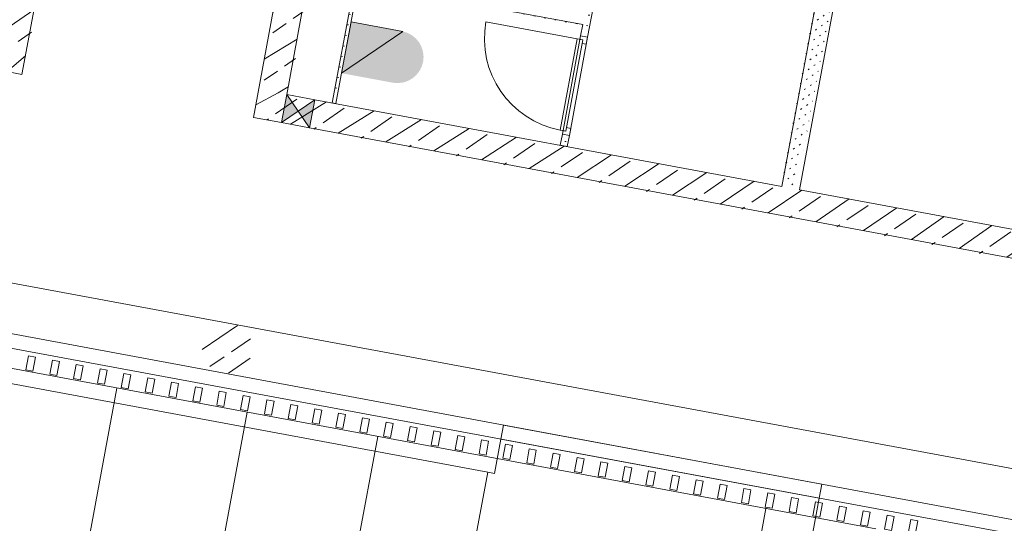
# Model space of a CAD drawing. Header units: metres. Extents: x 32353251 to 32353583, y 5707748 to 5708004.
# Tile 56 of 164: x 32353354.16 to 32353361.06, y 5707920.59 to 5707924.12. Entities that reach past the tile are written whole.
import ezdxf

# ---------------------------------------------------------------- set-up
doc = ezdxf.new("R2010")
doc.units = ezdxf.units.M
doc.header["$LTSCALE"] = 0.75
doc.layers.get('0').update_dxf_attribs({"linetype": 'CONTINUOUS'})
for name, color, linetype, lineweight in [('10417023$0$#9_002_GES I Übersicht Erdgeschoss_1_102_Wand Innen.A', 7, 'CONTINUOUS', 25), ('10417023$0$#9_002_GES I Übersicht Erdgeschoss_1_108_Treppen.A', 7, 'CONTINUOUS', 25), ('10417023$0$#9_002_GES I Übersicht Erdgeschoss_1_Neubau_102_Wand Innen.A', 7, 'CONTINUOUS', 25), ('10417023$0$#9_002_GES I Übersicht Erdgeschoss_1_Neubau_103_Stützen.A', 7, 'CONTINUOUS', 25), ('10417023$0$#9_002_GES I Übersicht Erdgeschoss_1_Neubau_104_Decken.A', 7, 'CONTINUOUS', 25), ('10417023$0$#9_002_GES I Übersicht Erdgeschoss_1_Neubau_105_Unterzug.A', 7, 'CONTINUOUS', 25), ('10417023$0$#9_002_GES I Übersicht Erdgeschoss_1_Neubau_108_Treppen.A', 7, 'CONTINUOUS', 25), ('10417023$0$#9_002_GES I Übersicht Erdgeschoss_1_Neubau_202_Innenwandbekleidun', 7, 'CONTINUOUS', 25), ('10417023$0$#9_002_GES I Übersicht Erdgeschoss_1_Neubau_303_Sanitäre.A', 7, 'CONTINUOUS', 25), ('10417023$0$Keine', 7, 'CONTINUOUS', 13)]:
    doc.layers.add(name, color=color, linetype=linetype, lineweight=lineweight)
pattern_1 = [(45, (0, 0), (-0.03535533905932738, 0.03535533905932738), [0.01, -0.03999999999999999])]
pattern_2 = [(0, (0, 0), (0, 0.075), [0.009999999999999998, -0.06500000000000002])]
pattern_3 = [(44.99999999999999, (0, 0), (-0.1697056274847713, 0.1697056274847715), []), (44.99999999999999, (-0.08485281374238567, 0.08485281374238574), (-0.1697056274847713, 0.1697056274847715), [0.18, -0.05999999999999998])]

# ---------------------------------------------------------------- blocks, each defined once
blk = doc.blocks.new('10417023$0$#9_MKO_LP5_ARC_GES_UP_00_002_P_G_modell (3D)')
at = {"layer": '10417023$0$#9_002_GES I Übersicht Erdgeschoss_1_102_Wand Innen.A', "linetype": 'Continuous', "lineweight": 5, "true_color": 0xff0000}
h = blk.add_hatch(dxfattribs=at)
h.set_pattern_fill('#9_BETON__STAHLBETON_0001', color=1, style=0, pattern_type=2)
h.set_pattern_definition(pattern_3)
h.paths.add_polyline_path([(-32353491.12421669, -5707795.27957689), (-32353491.12421625, -5707795.479574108), (-32353490.92421625, -5707795.479573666), (-32353490.9242167, -5707795.27957689)])
at = {"layer": '10417023$0$#9_002_GES I Übersicht Erdgeschoss_1_Neubau_102_Wand Innen.A', "linetype": 'Continuous', "lineweight": 13, "true_color": 0xff0000}
h = blk.add_hatch(dxfattribs=at)
h.set_pattern_fill('#9_GIPS_0001', color=1, style=0, pattern_type=2)
h.set_pattern_definition(pattern_1)
h.paths.add_polyline_path([(-32353485.54420159, -5707792.549576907), (-32353485.54420159, -5707795.27957689), (-32353485.53170158, -5707795.27957689), (-32353485.53170158, -5707792.549576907)])
at = {"layer": '10417023$0$#9_002_GES I Übersicht Erdgeschoss_1_Neubau_102_Wand Innen.A', "linetype": 'Continuous', "lineweight": 13, "true_color": 0x1f1f1f}
h = blk.add_hatch(dxfattribs=at)
h.set_pattern_fill('#9_GIPS_0001', color=250, style=0, pattern_type=2)
h.set_pattern_definition(pattern_1)
h.paths.add_polyline_path([(-32353485.53170158, -5707795.27957689), (-32353485.51920158, -5707795.27957689), (-32353485.51920158, -5707792.549576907), (-32353485.53170158, -5707792.549576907)])
at = {"layer": '10417023$0$#9_002_GES I Übersicht Erdgeschoss_1_Neubau_102_Wand Innen.A', "linetype": 'Continuous', "lineweight": 13, "true_color": 0xff0000}
h = blk.add_hatch(dxfattribs=at)
h.set_pattern_fill('#9_GIPS_0001', color=1, style=0, pattern_type=2)
h.set_pattern_definition(pattern_1)
h.paths.add_polyline_path([(-32353485.51920158, -5707795.27957689), (-32353485.44420161, -5707795.27957689), (-32353485.44420161, -5707792.549576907), (-32353485.51920158, -5707792.549576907)])
h = blk.add_hatch(dxfattribs=at)
h.set_pattern_fill('#9_GIPS_0001', color=1, style=0, pattern_type=2)
h.set_pattern_definition(pattern_1)
h.paths.add_polyline_path([(-32353485.44420161, -5707795.27957689), (-32353485.4317016, -5707795.27957689), (-32353485.4317016, -5707792.549576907), (-32353485.44420161, -5707792.549576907)])
at = {"layer": '10417023$0$#9_002_GES I Übersicht Erdgeschoss_1_Neubau_102_Wand Innen.A', "linetype": 'Continuous', "lineweight": 13, "true_color": 0x1f1f1f}
h = blk.add_hatch(dxfattribs=at)
h.set_pattern_fill('#9_GIPS_0001', color=250, style=0, pattern_type=2)
h.set_pattern_definition(pattern_1)
h.paths.add_polyline_path([(-32353485.41920159, -5707792.549576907), (-32353485.4317016, -5707792.549576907), (-32353485.4317016, -5707795.27957689), (-32353485.41920159, -5707795.27957689)])
at = {"layer": '10417023$0$#9_002_GES I Übersicht Erdgeschoss_1_Neubau_102_Wand Innen.A', "linetype": 'Continuous', "lineweight": 5, "true_color": 0xff0000}
h = blk.add_hatch(dxfattribs=at)
h.set_pattern_fill('#9_BETON__STAHLBETON_0001', color=1, style=0, pattern_type=2)
h.set_pattern_definition(pattern_3)
h.paths.add_polyline_path([(-32353489.07422985, -5707795.27957689), (-32353489.07424387, -5707792.57957689), (-32353489.27424387, -5707792.57957689), (-32353489.27422985, -5707795.27957689)])
h = blk.add_hatch(dxfattribs=at)
h.set_pattern_fill('#9_BETON__STAHLBETON_0001', color=1, style=0, pattern_type=2)
h.set_pattern_definition(pattern_3)
h.paths.add_polyline_path([(-32353490.9242167, -5707795.27957689), (-32353490.92421824, -5707794.57957689), (-32353491.12421824, -5707794.57957689), (-32353491.12421669, -5707795.27957689)])
h = blk.add_hatch(dxfattribs=at)
h.set_pattern_fill('#9_BETON__STAHLBETON_0001', color=1, style=0, pattern_type=2)
h.set_pattern_definition(pattern_3)
h.paths.add_polyline_path([(-32353489.27422985, -5707795.27957689), (-32353489.2742288, -5707795.47957689), (-32353489.07422985, -5707795.27957689)])
h = blk.add_hatch(dxfattribs=at)
h.set_pattern_fill('#9_BETON__STAHLBETON_0001', color=1, style=0, pattern_type=2)
h.set_pattern_definition(pattern_3)
h.paths.add_polyline_path([(-32353489.07422985, -5707795.27957689), (-32353489.27422777, -5707795.47957689), (-32353489.07422881, -5707795.47957689)])
h = blk.add_hatch(dxfattribs=at)
h.set_pattern_fill('#9_BETON__STAHLBETON_0001', color=1, style=0, pattern_type=2)
h.set_pattern_definition(pattern_3)
h.paths.add_polyline_path([(-32353489.07422985, -5707795.279576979), (-32353489.07422888, -5707795.47957689), (-32353480.4742281, -5707795.47957689), (-32353480.4742281, -5707795.279576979)])
at = {"layer": '10417023$0$#9_002_GES I Übersicht Erdgeschoss_1_Neubau_103_Stützen.A', "linetype": 'Continuous', "lineweight": 5, "true_color": 0xff0000}
h = blk.add_hatch(dxfattribs=at)
h.set_pattern_fill('#9_BETON__STAHLBETON_0001', color=1, style=0, pattern_type=2)
h.set_pattern_definition(pattern_3)
edge = h.paths.add_edge_path()
edge.add_arc((-32353489.15933101, -5707797.10457689), 0.175, 180, 270)
edge.add_arc((-32353489.15933101, -5707797.10457689), 0.175, 270, 360)
edge.add_arc((-32353489.15933101, -5707797.10457689), 0.175, 0, 90)
edge.add_arc((-32353489.15933101, -5707797.10457689), 0.175, 90, 180)
at = {"layer": '10417023$0$#9_002_GES I Übersicht Erdgeschoss_1_Neubau_202_Innenwandbekleidun', "linetype": 'Continuous', "lineweight": 5, "true_color": 0xff0000}
h = blk.add_hatch(dxfattribs=at)
h.set_pattern_fill('#9_GIPSKARTON_0001', color=1, style=0, pattern_type=2)
h.set_pattern_definition(pattern_2)
h.paths.add_polyline_path([(-32353488.72424491, -5707795.279575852), (-32353488.72424491, -5707790.779531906), (-32353488.74924491, -5707790.779531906), (-32353488.74924491, -5707795.279575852)])
h = blk.add_hatch(dxfattribs=at)
h.set_pattern_fill('#9_GIPSKARTON_0001_1', color=1, style=0, pattern_type=2)
h.set_pattern_definition(pattern_2)
h.paths.add_polyline_path([(-32353487.12424491, -5707794.289532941), (-32353487.12424491, -5707794.499532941), (-32353487.07424491, -5707794.499532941), (-32353487.07424491, -5707794.289532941)])
h = blk.add_hatch(dxfattribs=at)
h.set_pattern_fill('#9_GIPSKARTON_0001_1', color=1, style=0, pattern_type=2)
h.set_pattern_definition(pattern_2)
h.paths.add_polyline_path([(-32353487.12424491, -5707794.369532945), (-32353488.72424491, -5707794.369532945), (-32353488.72424491, -5707794.419532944), (-32353487.12424491, -5707794.419532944)])
h = blk.add_hatch(dxfattribs=at)
h.set_pattern_fill('#9_GIPSKARTON_0001_1', color=1, style=0, pattern_type=2)
h.set_pattern_definition(pattern_2)
h.paths.add_polyline_path([(-32353487.12424491, -5707795.279575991), (-32353487.07424494, -5707795.279575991), (-32353487.07424491, -5707795.19953295), (-32353487.12424491, -5707795.19953295)])
at = {"layer": '10417023$0$#9_002_GES I Übersicht Erdgeschoss_1_Neubau_303_Sanitäre.A', "linetype": 'Continuous', "lineweight": 0, "true_color": 0xff0000}
h = blk.add_hatch(color=1, dxfattribs=at)
edge = h.paths.add_edge_path()
edge.add_line((-32353488.35498245, -5707794.696424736), (-32353488.72424491, -5707794.696424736))
edge.add_line((-32353488.72424491, -5707794.696424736), (-32353488.72424491, -5707795.06268406))
edge.add_line((-32353488.72424491, -5707795.06268406), (-32353488.35498245, -5707795.06268406))
edge.add_arc((-32353488.35942852, -5707794.879554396), 0.1831836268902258, 271.3907680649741, 359.9999997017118)
edge.add_arc((-32353488.35942852, -5707794.879554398), 0.1831836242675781, 0, 88.60923192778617)
at = {"layer": '10417023$0$#9_002_GES I Übersicht Erdgeschoss_1_108_Treppen.A', "color": 1, "linetype": 'Continuous', "lineweight": 18, "true_color": 0xff0000}
for p, q in [((-32353487.15777038, -5707797.37957689), (-32353487.15777038, -5707797.27957689)), ((-32353487.15777038, -5707797.27957689), (-32353484.88777038, -5707797.27957689)), ((-32353484.88777038, -5707797.27957689), (-32353484.88777038, -5707797.37957689)), ((-32353487.15777038, -5707797.62487689), (-32353487.15777038, -5707797.37957689)), ((-32353487.15777038, -5707797.37957689), (-32353484.88777038, -5707797.37957689)), ((-32353484.88777038, -5707797.37957689), (-32353484.88777038, -5707797.62487689)), ((-32353487.20566295, -5707797.62487689), (-32353495.40943702, -5707797.62487689)), ((-32353487.20566295, -5707801.004479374), (-32353487.20566295, -5707797.62487689)), ((-32353487.20566295, -5707797.62487689), (-32353487.15777038, -5707797.62487689))]:
    blk.add_line(p, q, dxfattribs=at)
at = {"layer": '10417023$0$#9_002_GES I Übersicht Erdgeschoss_1_108_Treppen.A', "color": 1, "linetype": 'Continuous', "lineweight": 13, "true_color": 0xff0000}
blk.add_line((-32353485.24290556, -5707797.51949921), (-32353485.24290556, -5707801.004293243), dxfattribs=at)
at = {"layer": '10417023$0$#9_002_GES I Übersicht Erdgeschoss_1_Neubau_102_Wand Innen.A', "color": 1, "linetype": 'Continuous', "lineweight": 18, "true_color": 0xff0000}
for p, q in [((-32353489.07422985, -5707795.27957689), (-32353489.07424491, -5707792.37957689)), ((-32353490.92421625, -5707795.479573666), (-32353490.92421824, -5707794.57957689)), ((-32353489.27423348, -5707794.57957689), (-32353489.27422881, -5707795.47957689)), ((-32353490.92421581, -5707795.479573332), (-32353490.92421725, -5707795.279577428)), ((-32353488.8742299, -5707795.279577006), (-32353489.07422985, -5707795.279577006)), ((-32353489.07422985, -5707795.279577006), (-32353489.07422882, -5707795.479576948)), ((-32353485.54420159, -5707795.27957689), (-32353488.8742299, -5707795.27957689)), ((-32353483.24918086, -5707795.27957689), (-32353485.41920159, -5707795.27957689)), ((-32353491.12421625, -5707795.479574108), (-32353490.92421625, -5707795.479573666)), ((-32353489.27422881, -5707795.47957689), (-32353489.07422881, -5707795.47957689)), ((-32353489.07422882, -5707795.479576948), (-32353488.8742299, -5707795.479576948)), ((-32353488.8742299, -5707795.47957689), (-32353482.79375028, -5707795.47957689))]:
    blk.add_line(p, q, dxfattribs=at)
at = {"layer": '10417023$0$#9_002_GES I Übersicht Erdgeschoss_1_Neubau_102_Wand Innen.A', "color": 1, "linetype": 'Continuous', "lineweight": 13, "true_color": 0xff0000}
for p, q in [((-32353485.54420159, -5707793.834142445), (-32353485.54420159, -5707795.27957689)), ((-32353485.41920159, -5707795.27957689), (-32353485.41920159, -5707793.834142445)), ((-32353488.87422929, -5707795.279577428), (-32353489.07422953, -5707795.479577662)), ((-32353488.87422929, -5707795.479577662), (-32353489.07422953, -5707795.279577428)), ((-32353488.8742299, -5707795.479576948), (-32353488.8742299, -5707795.279577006))]:
    blk.add_line(p, q, dxfattribs=at)
at = {"layer": '10417023$0$#9_002_GES I Übersicht Erdgeschoss_1_Neubau_102_Wand Innen.A', "color": 1, "linetype": 'Continuous', "true_color": 0xff0000}
for points in [[(-32353489.07422882, -5707795.479576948), (-32353488.97422962, -5707795.379577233), (-32353489.07422985, -5707795.279577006)], [(-32353488.8742299, -5707795.479576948), (-32353488.8742299, -5707795.279577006), (-32353488.97422962, -5707795.379577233)]]:
    blk.add_solid(points, dxfattribs=at)
at = {"layer": '10417023$0$#9_002_GES I Übersicht Erdgeschoss_1_Neubau_104_Decken.A', "color": 1, "linetype": 'Continuous', "lineweight": 13, "true_color": 0xff0000}
blk.add_line((-32353476.40380519, -5707797.37957689), (-32353495.44881294, -5707797.37957689), dxfattribs=at)
at = {"layer": '10417023$0$#9_002_GES I Übersicht Erdgeschoss_1_Neubau_105_Unterzug.A', "color": 1, "linetype": 'Continuous', "lineweight": 13, "true_color": 0xff0000}
for p, q in [((-32353476.05380519, -5707796.92957689), (-32353495.44881294, -5707796.92957689)), ((-32353495.44881294, -5707797.27957689), (-32353476.40380519, -5707797.27957689))]:
    blk.add_line(p, q, dxfattribs=at)
at = {"layer": '10417023$0$#9_002_GES I Übersicht Erdgeschoss_1_Neubau_108_Treppen.A', "color": 1, "linetype": 'Continuous', "lineweight": 13, "true_color": 0xff0000}
for p, q in [((-32353484.45940241, -5707797.51949921), (-32353494.51963507, -5707797.51949921)), ((-32353489.86963395, -5707797.51949921), (-32353489.8696123, -5707801.004307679)), ((-32353488.9396343, -5707797.51949921), (-32353488.93961265, -5707801.004301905)), ((-32353488.00963466, -5707797.51949921), (-32353488.009613, -5707801.004296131))]:
    blk.add_line(p, q, dxfattribs=at)
at = {"layer": '10417023$0$#9_002_GES I Übersicht Erdgeschoss_1_Neubau_202_Innenwandbekleidun', "color": 1, "linetype": 'Continuous', "lineweight": 13, "true_color": 0xff0000}
for p, q in [((-32353488.74924491, -5707790.779531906), (-32353488.74924491, -5707795.279575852)), ((-32353487.07424491, -5707794.499532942), (-32353487.07424491, -5707794.289532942)), ((-32353488.72424491, -5707794.419532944), (-32353487.12424491, -5707794.419532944)), ((-32353488.72424491, -5707795.279575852), (-32353488.72424491, -5707794.419532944)), ((-32353487.12424491, -5707794.419532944), (-32353487.12424491, -5707794.499532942)), ((-32353487.14424459, -5707794.524532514), (-32353487.79424535, -5707794.524532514)), ((-32353487.10424454, -5707794.524532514), (-32353487.14424459, -5707794.524532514)), ((-32353487.14424459, -5707794.524532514), (-32353487.14424459, -5707795.174533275)), ((-32353487.07424451, -5707794.499533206), (-32353487.12424456, -5707794.499533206)), ((-32353487.12424456, -5707795.199532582), (-32353487.12424456, -5707794.499533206)), ((-32353487.12424456, -5707794.524532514), (-32353487.12424456, -5707794.499533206)), ((-32353487.12424456, -5707794.499533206), (-32353487.07424451, -5707794.499533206)), ((-32353487.07424451, -5707794.499533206), (-32353487.12424456, -5707794.499533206)), ((-32353487.07424451, -5707794.499533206), (-32353487.12424456, -5707794.499533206)), ((-32353487.10424454, -5707794.524532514), (-32353487.12424456, -5707794.524532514)), ((-32353487.10424454, -5707794.549533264), (-32353487.10424454, -5707794.524532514)), ((-32353487.10424454, -5707795.174533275), (-32353487.10424454, -5707794.524532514)), ((-32353487.07424451, -5707794.549533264), (-32353487.10424454, -5707794.549533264)), ((-32353487.07424451, -5707795.199532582), (-32353487.07424451, -5707794.499533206)), ((-32353487.07424451, -5707794.499533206), (-32353487.07424451, -5707794.549533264)), ((-32353487.07424451, -5707795.149532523), (-32353487.10424454, -5707795.149532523)), ((-32353487.10424454, -5707795.149532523), (-32353487.10424454, -5707795.174533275)), ((-32353487.07424451, -5707795.199532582), (-32353487.07424451, -5707795.149532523)), ((-32353487.14424459, -5707795.174533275), (-32353487.10424454, -5707795.174533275)), ((-32353487.12424491, -5707795.199532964), (-32353487.12424491, -5707795.279575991)), ((-32353487.10424454, -5707795.174533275), (-32353487.12424456, -5707795.174533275)), ((-32353487.12424456, -5707795.174533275), (-32353487.12424456, -5707795.199532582)), ((-32353487.07424451, -5707795.199532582), (-32353487.12424456, -5707795.199532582)), ((-32353487.12424456, -5707795.199532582), (-32353487.07424451, -5707795.199532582)), ((-32353487.07424451, -5707795.199532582), (-32353487.12424456, -5707795.199532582)), ((-32353487.07424451, -5707795.199532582), (-32353487.12424456, -5707795.199532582)), ((-32353487.07424491, -5707795.279575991), (-32353487.07424491, -5707795.199532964)), ((-32353488.74924491, -5707795.279575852), (-32353488.72424491, -5707795.279575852)), ((-32353487.12424491, -5707795.279575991), (-32353487.07424491, -5707795.279575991))]:
    blk.add_line(p, q, dxfattribs=at)
at = {"layer": '10417023$0$#9_002_GES I Übersicht Erdgeschoss_1_Neubau_202_Innenwandbekleidun', "color": 1, "linetype": 'Continuous', "lineweight": 13, "true_color": 0xff0000, "flags": 128}
for points in [[(-32353490.51947704, -5707797.509586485), (-32353490.46947704, -5707797.509586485), (-32353490.46947704, -5707797.409586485), (-32353490.51947704, -5707797.409586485)], [(-32353490.34947704, -5707797.509586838), (-32353490.29947704, -5707797.509586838), (-32353490.29947704, -5707797.409586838), (-32353490.34947704, -5707797.409586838)], [(-32353490.17947704, -5707797.509587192), (-32353490.12947704, -5707797.509587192), (-32353490.12947704, -5707797.409587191), (-32353490.17947704, -5707797.409587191)], [(-32353490.00947704, -5707797.509587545), (-32353489.95947704, -5707797.509587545), (-32353489.95947704, -5707797.409587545), (-32353490.00947704, -5707797.409587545)], [(-32353489.83947704, -5707797.509587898), (-32353489.78947704, -5707797.509587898), (-32353489.78947704, -5707797.409587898), (-32353489.83947704, -5707797.409587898)], [(-32353489.66947704, -5707797.509588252), (-32353489.61947704, -5707797.509588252), (-32353489.61947704, -5707797.409588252), (-32353489.66947704, -5707797.409588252)], [(-32353489.49947704, -5707797.509588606), (-32353489.44947704, -5707797.509588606), (-32353489.44947704, -5707797.409588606), (-32353489.49947704, -5707797.409588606)], [(-32353489.32947704, -5707797.50958896), (-32353489.27947704, -5707797.50958896), (-32353489.27947704, -5707797.40958896), (-32353489.32947704, -5707797.40958896)], [(-32353489.15947704, -5707797.509589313), (-32353489.10947704, -5707797.509589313), (-32353489.10947704, -5707797.409589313), (-32353489.15947704, -5707797.409589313)], [(-32353488.98947704, -5707797.509589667), (-32353488.93947704, -5707797.509589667), (-32353488.93947704, -5707797.409589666), (-32353488.98947704, -5707797.409589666)], [(-32353488.81947704, -5707797.50959002), (-32353488.76947704, -5707797.50959002), (-32353488.76947704, -5707797.40959002), (-32353488.81947704, -5707797.40959002)], [(-32353488.64947704, -5707797.509590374), (-32353488.59947704, -5707797.509590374), (-32353488.59947704, -5707797.409590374), (-32353488.64947704, -5707797.409590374)], [(-32353488.47947704, -5707797.509590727), (-32353488.42947704, -5707797.509590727), (-32353488.42947704, -5707797.409590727), (-32353488.47947704, -5707797.409590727)], [(-32353488.30947704, -5707797.50959108), (-32353488.25947704, -5707797.50959108), (-32353488.25947704, -5707797.409591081), (-32353488.30947704, -5707797.409591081)], [(-32353488.13947704, -5707797.509591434), (-32353488.08947704, -5707797.509591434), (-32353488.08947704, -5707797.409591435), (-32353488.13947704, -5707797.409591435)], [(-32353487.96947704, -5707797.509591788), (-32353487.91947704, -5707797.509591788), (-32353487.91947704, -5707797.409591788), (-32353487.96947704, -5707797.409591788)], [(-32353487.79947704, -5707797.509592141), (-32353487.74947704, -5707797.509592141), (-32353487.74947704, -5707797.409592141), (-32353487.79947704, -5707797.409592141)], [(-32353487.62947704, -5707797.509592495), (-32353487.57947704, -5707797.509592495), (-32353487.57947704, -5707797.409592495), (-32353487.62947704, -5707797.409592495)], [(-32353487.45947704, -5707797.509592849), (-32353487.40947704, -5707797.509592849), (-32353487.40947704, -5707797.409592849), (-32353487.45947704, -5707797.409592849)], [(-32353487.28947704, -5707797.509593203), (-32353487.23947704, -5707797.509593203), (-32353487.23947704, -5707797.409593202), (-32353487.28947704, -5707797.409593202)], [(-32353487.11947704, -5707797.509593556), (-32353487.06947704, -5707797.509593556), (-32353487.06947704, -5707797.409593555), (-32353487.11947704, -5707797.409593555)], [(-32353486.94947704, -5707797.50959391), (-32353486.89947704, -5707797.50959391), (-32353486.89947704, -5707797.409593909), (-32353486.94947704, -5707797.409593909)], [(-32353486.77947704, -5707797.509594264), (-32353486.72947704, -5707797.509594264), (-32353486.72947704, -5707797.409594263), (-32353486.77947704, -5707797.409594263)], [(-32353486.60947704, -5707797.509594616), (-32353486.55947704, -5707797.509594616), (-32353486.55947704, -5707797.409594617), (-32353486.60947704, -5707797.409594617)], [(-32353486.43947704, -5707797.509576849), (-32353486.38947704, -5707797.509576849), (-32353486.38947704, -5707797.409576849), (-32353486.43947704, -5707797.409576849)], [(-32353486.26947704, -5707797.509577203), (-32353486.21947704, -5707797.509577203), (-32353486.21947704, -5707797.409577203), (-32353486.26947704, -5707797.409577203)], [(-32353486.09947704, -5707797.509577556), (-32353486.04947704, -5707797.509577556), (-32353486.04947704, -5707797.409577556), (-32353486.09947704, -5707797.409577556)], [(-32353485.92947704, -5707797.509577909), (-32353485.87947704, -5707797.509577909), (-32353485.87947704, -5707797.40957791), (-32353485.92947704, -5707797.40957791)], [(-32353485.75947704, -5707797.509578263), (-32353485.70947704, -5707797.509578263), (-32353485.70947704, -5707797.409578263), (-32353485.75947704, -5707797.409578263)], [(-32353485.58947704, -5707797.509578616), (-32353485.53947704, -5707797.509578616), (-32353485.53947704, -5707797.409578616), (-32353485.58947704, -5707797.409578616)], [(-32353485.41947704, -5707797.50957897), (-32353485.36947704, -5707797.50957897), (-32353485.36947704, -5707797.40957897), (-32353485.41947704, -5707797.40957897)], [(-32353485.19947683, -5707797.509577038), (-32353485.24947684, -5707797.509577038), (-32353485.24947684, -5707797.409577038), (-32353485.19947683, -5707797.409577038)], [(-32353485.02947683, -5707797.509577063), (-32353485.07947683, -5707797.509577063), (-32353485.07947683, -5707797.409577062), (-32353485.02947683, -5707797.409577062)], [(-32353484.85947683, -5707797.509577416), (-32353484.90947683, -5707797.509577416), (-32353484.90947683, -5707797.409577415), (-32353484.85947683, -5707797.409577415)], [(-32353484.68947683, -5707797.509577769), (-32353484.73947683, -5707797.509577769), (-32353484.73947683, -5707797.409577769), (-32353484.68947683, -5707797.409577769)], [(-32353484.51947683, -5707797.509578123), (-32353484.56947683, -5707797.509578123), (-32353484.56947683, -5707797.409578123), (-32353484.51947683, -5707797.409578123)], [(-32353484.34947683, -5707797.509578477), (-32353484.39947683, -5707797.509578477), (-32353484.39947683, -5707797.409578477), (-32353484.34947683, -5707797.409578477)], [(-32353484.17947683, -5707797.50957883), (-32353484.22947683, -5707797.50957883), (-32353484.22947683, -5707797.40957883), (-32353484.17947683, -5707797.40957883)]]:
    blk.add_lwpolyline(points, close=True, dxfattribs=at)
at = {"layer": '10417023$0$#9_002_GES I Übersicht Erdgeschoss_1_Neubau_202_Innenwandbekleidun', "color": 1, "linetype": 'Continuous', "lineweight": 13, "true_color": 0xff0000}
blk.add_arc((-32353487.14424491, -5707794.524532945), 0.65, 180, 270, dxfattribs=at)
at = {"layer": '10417023$0$#9_002_GES I Übersicht Erdgeschoss_1_Neubau_303_Sanitäre.A', "color": 1, "linetype": 'Continuous', "lineweight": 13, "true_color": 0xff0000, "flags": 128}
blk.add_lwpolyline([(-32353488.35498245, -5707794.696424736), (-32353488.72424491, -5707794.696424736), (-32353488.72424491, -5707795.06268406)], close=True, dxfattribs=at)
blk = doc.blocks.new('10417023$0$2_MKO_LP5_LAN_GES_UP_00_002_V_A (3D)')
at = {"layer": '10417023$0$Keine'}
blk.add_blockref('10417023$0$#9_MKO_LP5_ARC_GES_UP_00_002_P_G_modell (3D)', (0, 0), dxfattribs=at)
blk = doc.blocks.new('10417023')
at = {"layer": '10417023$0$Keine', "rotation": 349.4819372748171}
blk.add_blockref('10417023$0$2_MKO_LP5_LAN_GES_UP_00_002_V_A (3D)', (65205154.93137175, 5413829.557758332), dxfattribs=at)

msp = doc.modelspace()

# ---------------------------------------------------------------- block references
msp.add_blockref('10417023', (0, 0))

doc.saveas('drawing.dxf')
